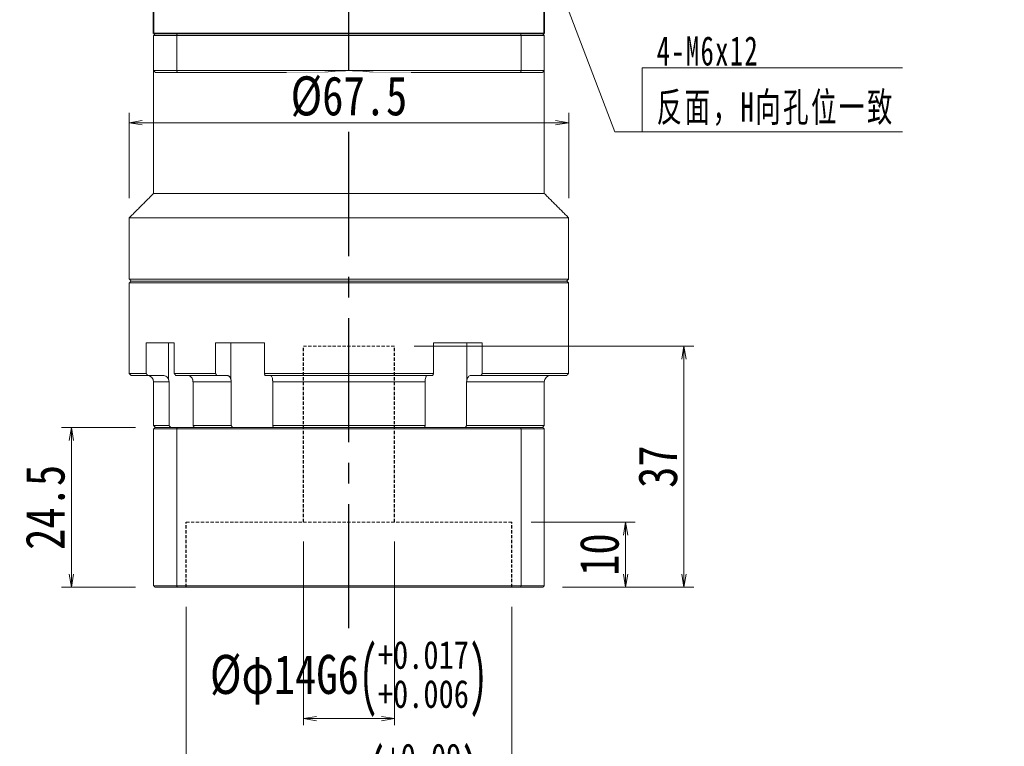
# Model space of a CAD drawing. Header units: millimetres. Extents: x -18 to 578, y -13 to 398.
# Tile 3 of 8: x 108 to 259, y 133 to 245. Entities that reach past the tile are written whole.
import ezdxf

# ---------------------------------------------------------------- set-up
doc = ezdxf.new("R2010")
doc.units = ezdxf.units.MM
doc.linetypes.add('CENTER2', pattern=[28.575, 19.05, -3.175, 3.175, -3.175])
doc.linetypes.add('DASHED', pattern=[0.75, 0.5, -0.25])
doc.layers.add('3中心线层', color=1, linetype='CENTER2')
for name, color, linetype, lineweight in [('EB0_1', 7, 'Continuous', 35), ('尺寸线层', 3, 'Continuous', 18), ('粗实线层', 7, 'Continuous', 35)]:
    doc.layers.add(name, color=color, linetype=linetype, lineweight=lineweight)
doc.styles.add('宋体', font='SimSun.ttf', dxfattribs={"width": 0.8})
doc.styles.add('标准', font='txt', dxfattribs={"width": 0.667})
doc.dimstyles.new('A水平标注$0', dxfattribs={"dimtxt": 3.5, "dimasz": 2, "dimexe": 1.5, "dimexo": 3, "dimgap": 1.1, "dimtad": 1, "dimtoh": 1, "dimdec": 4, "dimdsep": 46, "dimtxsty": '宋体', "dimblk": 'OPEN', "dimcen": 3, "dimclrd": 3, "dimclre": 3, "dimclrt": 6, "dimadec": 0, "dimazin": 0, "dimtm": 1e-09, "dimtfac": 1, "dimtdec": 4, "dimtix": 1, "dimtmove": 0, "dimatfit": 3, "dimldrblk": 'OPEN', "dimfxl": 0, "dimlwd": 13, "dimlwe": 13, "dimarcsym": 0})
doc.dimstyles.new('D直径标注φ25', dxfattribs={"dimtxt": 3.5, "dimasz": 2, "dimexe": 1, "dimexo": 3, "dimtad": 1, "dimtoh": 1, "dimdec": 1, "dimdsep": 46, "dimtxsty": '宋体', "dimblk": 'OPEN', "dimcen": 3, "dimclrd": 3, "dimclre": 3, "dimclrt": 130, "dimadec": 0, "dimazin": 0, "dimtm": 1e-09, "dimtfac": 1, "dimtdec": 1, "dimtmove": 0, "dimatfit": 0, "dimldrblk": 'OPEN', "dimfxl": 0, "dimlwd": 13, "dimlwe": 13, "dimarcsym": 0})

# ---------------------------------------------------------------- blocks, each defined once
blk = doc.blocks.new('*X9')
at = {"layer": '尺寸线层', "linetype": 'Continuous'}
blk.add_hatch(color=0, dxfattribs=at).paths.add_polyline_path([(-18.15, 36.72), (-16.02, 32.72), (-17.07, 32.32)], flags=0)
at = {"layer": '尺寸线层', "color": 0, "linetype": 'Continuous'}
blk.add_line((-18.15, 36.72), (-4.16, 0), dxfattribs=at)
at = {"layer": '尺寸线层', "color": 0}
for p, q in [((0, 9.83), (39.98, 9.83)), ((0, 0), (0, 9.83)), ((0, 0), (39.98, 0)), ((-4.16, 0), (0, 0))]:
    blk.add_line(p, q, dxfattribs=at)
at = {"layer": '尺寸线层', "color": 0, "insert": (2.25, 0.9), "char_height": 4.5, "width": 75.4548, "attachment_point": 7, "line_spacing_factor": 1.15057, "style": '标准'}
blk.add_mtext('\\T1.1;4-M6x12\\P反面，H向孔位一致', dxfattribs=at)
blk = doc.blocks.new('_Open')
at = {"color": 0, "linetype": 'ByBlock', "lineweight": -2}
for p, q in [((-1, 0.167), (0, 0)), ((-1, -0.167), (0, 0)), ((0, 0), (-1, 0))]:
    blk.add_line(p, q, dxfattribs=at)
blk = doc.blocks.new('*D49')
at = {"layer": 'Defpoints', "color": 0, "transparency": 16777216}
for p in [(133.5, 157.82), (183.5, 157.82), (133.5, 121.87)]:
    blk.add_point(p, dxfattribs=at)
at = {"layer": '尺寸线层', "color": 3, "lineweight": 13, "transparency": 16777216}
for p, q in [((133.5, 154.82), (133.5, 120.87)), ((183.5, 154.82), (183.5, 120.87)), ((181.5, 121.87), (135.5, 121.87))]:
    blk.add_line(p, q, dxfattribs=at)
at = {"layer": '尺寸线层', "color": 3, "lineweight": 13, "transparency": 16777216, "xscale": 2, "yscale": 2, "zscale": 2, "rotation": 180}
blk.add_blockref('_Open', (133.5, 121.87), dxfattribs=at)
at = {"layer": '尺寸线层', "color": 3, "lineweight": 13, "transparency": 16777216, "xscale": 2, "yscale": 2, "zscale": 2}
blk.add_blockref('_Open', (183.5, 121.87), dxfattribs=at)
at = {"layer": '尺寸线层', "color": 130, "transparency": 16777216, "insert": (158.5, 127.96), "char_height": 6, "attachment_point": 5, "style": '宋体'}
blk.add_mtext('{\\A1;{%%cφ50}{}{E7\\H0.7143x;{\\H2x;\\W0.5;(}\\S+0.09^ +0.06;{\\H2x;\\W0.5;)}}}', dxfattribs=at)
blk = doc.blocks.new('*D50')
at = {"layer": 'Defpoints', "color": 0, "transparency": 16777216}
for p in [(151.5, 167.82), (165.5, 167.82), (151.5, 137.63)]:
    blk.add_point(p, dxfattribs=at)
at = {"layer": '尺寸线层', "color": 3, "lineweight": 13, "transparency": 16777216}
for p, q in [((151.5, 164.82), (151.5, 136.63)), ((165.5, 164.82), (165.5, 136.63)), ((163.5, 137.63), (153.5, 137.63))]:
    blk.add_line(p, q, dxfattribs=at)
at = {"layer": '尺寸线层', "color": 3, "lineweight": 13, "transparency": 16777216, "xscale": 2, "yscale": 2, "zscale": 2, "rotation": 180}
blk.add_blockref('_Open', (151.5, 137.63), dxfattribs=at)
at = {"layer": '尺寸线层', "color": 3, "lineweight": 13, "transparency": 16777216, "xscale": 2, "yscale": 2, "zscale": 2}
blk.add_blockref('_Open', (165.5, 137.63), dxfattribs=at)
at = {"layer": '尺寸线层', "color": 130, "transparency": 16777216, "insert": (158.5, 143.71), "char_height": 6, "attachment_point": 5, "style": '宋体'}
blk.add_mtext('{\\A1;{%%cφ14}{}{G6\\H0.7143x;{\\H2x;\\W0.5;(}\\S+0.017^ +0.006;{\\H2x;\\W0.5;)}}}', dxfattribs=at)
blk = doc.blocks.new('*D51')
at = {"layer": 'Defpoints', "color": 0, "transparency": 16777216}
for p in [(183.5, 167.82), (188.3, 157.82), (200.98, 157.82)]:
    blk.add_point(p, dxfattribs=at)
at = {"layer": '尺寸线层', "color": 3, "lineweight": 13, "transparency": 16777216}
for p, q in [((186.5, 167.82), (202.48, 167.82)), ((200.98, 165.82), (200.98, 159.82)), ((191.3, 157.82), (202.48, 157.82))]:
    blk.add_line(p, q, dxfattribs=at)
at = {"layer": '尺寸线层', "color": 3, "lineweight": 13, "transparency": 16777216, "xscale": 2, "yscale": 2, "zscale": 2}
for p, rotation in [((200.98, 167.82), 90), ((200.98, 157.82), 270)]:
    blk.add_blockref('_Open', p, dxfattribs=dict(at, rotation=rotation))
at = {"layer": '尺寸线层', "color": 6, "transparency": 16777216, "insert": (196.98, 162.82), "char_height": 6, "attachment_point": 5, "rotation": 90, "style": '宋体', "bg_fill": 3, "box_fill_scale": 1.1, "bg_fill_color": 257, "bg_fill_transparency": 0}
blk.add_mtext('10', dxfattribs=at)
blk = doc.blocks.new('*D52')
at = {"layer": 'Defpoints', "color": 0, "transparency": 16777216}
for p in [(165.5, 194.82), (188.3, 157.82), (209.96, 157.82)]:
    blk.add_point(p, dxfattribs=at)
at = {"layer": '尺寸线层', "color": 3, "lineweight": 13, "transparency": 16777216}
for p, q in [((168.5, 194.82), (211.46, 194.82)), ((209.96, 192.82), (209.96, 159.82)), ((191.3, 157.82), (211.46, 157.82))]:
    blk.add_line(p, q, dxfattribs=at)
at = {"layer": '尺寸线层', "color": 3, "lineweight": 13, "transparency": 16777216, "xscale": 2, "yscale": 2, "zscale": 2}
for p, rotation in [((209.96, 194.82), 90), ((209.96, 157.82), 270)]:
    blk.add_blockref('_Open', p, dxfattribs=dict(at, rotation=rotation))
at = {"layer": '尺寸线层', "color": 6, "transparency": 16777216, "insert": (205.96, 176.32), "char_height": 6, "attachment_point": 5, "rotation": 90, "style": '宋体', "bg_fill": 3, "box_fill_scale": 1.1, "bg_fill_color": 257, "bg_fill_transparency": 0}
blk.add_mtext('37', dxfattribs=at)
blk = doc.blocks.new('*D53')
at = {"layer": 'Defpoints', "color": 0, "transparency": 16777216}
for p in [(192.25, 229.12), (124.75, 214.52), (192.25, 214.52)]:
    blk.add_point(p, dxfattribs=at)
at = {"layer": '尺寸线层', "color": 3, "lineweight": 13, "transparency": 16777216}
for p, q in [((124.75, 217.52), (124.75, 230.62)), ((192.25, 217.52), (192.25, 230.62)), ((126.75, 229.12), (190.25, 229.12))]:
    blk.add_line(p, q, dxfattribs=at)
at = {"layer": '尺寸线层', "color": 3, "lineweight": 13, "transparency": 16777216, "xscale": 2, "yscale": 2, "zscale": 2, "rotation": 180}
blk.add_blockref('_Open', (124.75, 229.12), dxfattribs=at)
at = {"layer": '尺寸线层', "color": 3, "lineweight": 13, "transparency": 16777216, "xscale": 2, "yscale": 2, "zscale": 2}
blk.add_blockref('_Open', (192.25, 229.12), dxfattribs=at)
at = {"layer": '尺寸线层', "color": 6, "transparency": 16777216, "insert": (158.5, 233.12), "char_height": 6, "attachment_point": 5, "style": '宋体', "bg_fill": 3, "box_fill_scale": 1.1, "bg_fill_color": 257, "bg_fill_transparency": 0}
blk.add_mtext('{%%c67.5}{}{}', dxfattribs=at)
blk = doc.blocks.new('*D54')
at = {"layer": 'Defpoints', "color": 0, "transparency": 16777216}
for p in [(115.87, 182.32), (128.7, 182.32), (128.7, 157.82)]:
    blk.add_point(p, dxfattribs=at)
at = {"layer": '尺寸线层', "color": 3, "lineweight": 13, "transparency": 16777216}
for p, q in [((125.7, 182.32), (114.37, 182.32)), ((115.87, 159.82), (115.87, 180.32)), ((125.7, 157.82), (114.37, 157.82))]:
    blk.add_line(p, q, dxfattribs=at)
at = {"layer": '尺寸线层', "color": 3, "lineweight": 13, "transparency": 16777216, "xscale": 2, "yscale": 2, "zscale": 2}
for p, rotation in [((115.87, 182.32), 90), ((115.87, 157.82), 270)]:
    blk.add_blockref('_Open', p, dxfattribs=dict(at, rotation=rotation))
at = {"layer": '尺寸线层', "color": 6, "transparency": 16777216, "insert": (111.87, 170.07), "char_height": 6, "attachment_point": 5, "rotation": 90, "style": '宋体', "bg_fill": 3, "box_fill_scale": 1.1, "bg_fill_color": 257, "bg_fill_transparency": 0}
blk.add_mtext('24.5', dxfattribs=at)

msp = doc.modelspace()

# ---------------------------------------------------------------- linework, layer by layer
at = {"color": 7, "linetype": 'Continuous', "lineweight": 15}
for p, q in [((132.04007, 242.51975), (128.49759, 242.51975)), ((128.49759, 237.11975), (128.49759, 242.51975)), ((128.79759, 242.81975), (132.15371, 242.81975)), ((132.04007, 242.51975), (132.04007, 237.11975)), ((184.9551, 242.51975), (132.04007, 242.51975)), ((132.15371, 242.81975), (184.84147, 242.81975)), ((184.84147, 242.81975), (188.19759, 242.81975)), ((184.9551, 237.11975), (184.9551, 242.51975)), ((188.49759, 242.51975), (184.9551, 242.51975)), ((188.49759, 242.51975), (188.49759, 237.11975)), ((128.49759, 237.11975), (132.04007, 237.11975)), ((132.15371, 236.81975), (128.79759, 236.81975)), ((132.04007, 237.11975), (158.49759, 237.11975)), ((154.26556, 236.81975), (132.15371, 236.81975)), ((158.49759, 237.11975), (184.9551, 237.11975)), ((184.84147, 236.81975), (162.72961, 236.81975)), ((188.19759, 236.81975), (184.84147, 236.81975)), ((184.9551, 237.11975), (188.49759, 237.11975)), ((128.49759, 218.26975), (188.49759, 218.26975)), ((131.4483, 204.81975), (125.04759, 204.81975)), ((125.04759, 204.81975), (158.49759, 204.81975)), ((131.20571, 205.11975), (132.31601, 205.11975)), ((132.31601, 205.11975), (138.23101, 205.11975)), ((138.23101, 205.11975), (138.64271, 205.11975)), ((138.64271, 205.11975), (178.35246, 205.11975)), ((178.17597, 204.81975), (138.8192, 204.81975)), ((158.49759, 204.81975), (191.94759, 204.81975)), ((192.24759, 204.51975), (158.49759, 204.51975)), ((178.35246, 205.11975), (178.76417, 205.11975)), ((178.76417, 205.11975), (184.67916, 205.11975)), ((184.67916, 205.11975), (185.78946, 205.11975)), ((191.94759, 204.81975), (185.54687, 204.81975)), ((185.78946, 205.11975), (192.24759, 205.11975)), ((131.67681, 195.31975), (127.34512, 195.31975)), ((127.34512, 190.61975), (127.34512, 195.31975)), ((130.80124, 195.31975), (130.80124, 189.70313)), ((131.67681, 195.31975), (131.67681, 190.61975)), ((145.51351, 195.31975), (138.0108, 195.31975)), ((138.0108, 190.61975), (138.0108, 195.31975)), ((140.37492, 195.31975), (140.37492, 189.70313)), ((145.51351, 195.31975), (145.51351, 190.61975)), ((178.98438, 195.31975), (171.48166, 195.31975)), ((171.48166, 190.61975), (171.48166, 195.31975)), ((176.62025, 195.31975), (176.62025, 189.70313)), ((178.98438, 195.31975), (178.98438, 190.61975)), ((131.67681, 190.61975), (138.0108, 190.61975)), ((145.51351, 190.61975), (171.48166, 190.61975)), ((178.98438, 190.61975), (192.24759, 190.61975)), ((127.62732, 190.31975), (125.04759, 190.31975)), ((129.93223, 190.31975), (127.62732, 190.31975)), ((130.87344, 189.31975), (128.49759, 189.31975)), ((130.87344, 182.61975), (130.87344, 189.31975)), ((138.20384, 190.31975), (131.90687, 190.31975)), ((140.42472, 189.31975), (134.5524, 189.31975)), ((134.5524, 189.31975), (134.5524, 182.61975)), ((139.78048, 190.31975), (138.20384, 190.31975)), ((140.42472, 182.61975), (140.42472, 189.31975)), ((171.37895, 190.31975), (145.61622, 190.31975)), ((170.19829, 189.31975), (146.79688, 189.31975)), ((146.79688, 189.31975), (146.79688, 182.61975)), ((170.19829, 182.61975), (170.19829, 189.31975)), ((176.57045, 189.31975), (176.57045, 182.61975)), ((188.49759, 189.31975), (176.57045, 189.31975)), ((178.79134, 190.31975), (177.21469, 190.31975)), ((191.94759, 190.31975), (178.79134, 190.31975)), ((128.49759, 182.61975), (130.87344, 182.61975)), ((132.04007, 182.11975), (128.49759, 182.11975)), ((128.49759, 182.11975), (128.49759, 158.01975)), ((128.69759, 182.31975), (132.11577, 182.31975)), ((132.04007, 182.11975), (132.04007, 158.01975)), ((184.9551, 182.11975), (132.04007, 182.11975)), ((132.11577, 182.31975), (184.8794, 182.31975)), ((134.5524, 182.61975), (140.42472, 182.61975)), ((146.79688, 182.61975), (170.19829, 182.61975)), ((176.57045, 182.61975), (188.49759, 182.61975)), ((184.8794, 182.31975), (188.29759, 182.31975)), ((188.49759, 182.11975), (184.9551, 182.11975)), ((184.9551, 182.11975), (184.9551, 158.01975)), ((188.49759, 182.11975), (188.49759, 158.01975)), ((128.49759, 158.01975), (132.04007, 158.01975)), ((132.11577, 157.81975), (128.69759, 157.81975)), ((132.04007, 158.01975), (184.9551, 158.01975)), ((184.8794, 157.81975), (132.11577, 157.81975)), ((188.29759, 157.81975), (184.8794, 157.81975)), ((184.9551, 158.01975), (188.49759, 158.01975))]:
    msp.add_line(p, q, dxfattribs=at)
at = {"color": 6, "linetype": 'DASHED', "lineweight": 15}
for p, q in [((165.49759, 194.81975), (151.49759, 194.81975)), ((183.49759, 167.81975), (133.49759, 167.81975)), ((183.49759, 167.81975), (133.49759, 167.81975))]:
    msp.add_line(p, q, dxfattribs=at)
at = {"color": 7, "linetype": 'Continuous', "lineweight": 15}
for centre, radius, start, end in [((158.49759, 207.11975), 30, 90, 98.1096145), ((158.49759, 207.11975), 30, 81.8903855, 90), ((127.49759, 189.31975), 1, 0, 90), ((189.49759, 189.31975), 1, 90, 180)]:
    msp.add_arc(centre, radius, start, end, dxfattribs=at)
for points in [[(128.79759, 242.81975), (128.49759, 242.51975)], [(132.04007, 242.51975), (132.15371, 242.81975)], [(184.9551, 242.51975), (184.84147, 242.81975)], [(188.49759, 242.51975), (188.19759, 242.81975)], [(128.49759, 237.11975), (128.49759, 218.26975)], [(128.79759, 236.81975), (128.49759, 237.11975)], [(132.15371, 236.81975), (132.04007, 237.11975)], [(184.9551, 237.11975), (184.84147, 236.81975)], [(188.49759, 237.11975), (188.19759, 236.81975)], [(188.49759, 218.26975), (188.49759, 237.11975)], [(192.24759, 214.51975), (188.49759, 218.26975)], [(192.24759, 205.11975), (192.24759, 214.51975)], [(191.94759, 204.81975), (192.24759, 205.11975)], [(192.24759, 204.51975), (191.94759, 204.81975)], [(192.24759, 190.61975), (192.24759, 204.51975)], [(127.34512, 190.61975), (127.62732, 190.31975)], [(131.90687, 190.31975), (131.67681, 190.61975)], [(138.0108, 190.61975), (138.20384, 190.31975)], [(145.61622, 190.31975), (145.51351, 190.61975)], [(171.48166, 190.61975), (171.37895, 190.31975)], [(178.79134, 190.31975), (178.98438, 190.61975)], [(191.94759, 190.31975), (192.24759, 190.61975)], [(128.49759, 189.31975), (128.49759, 182.61975)], [(130.87344, 189.31975), (130.80124, 189.70313)], [(134.49426, 189.70313), (134.5524, 189.31975)], [(140.42472, 189.31975), (140.37492, 189.70313)], [(146.77143, 189.70313), (146.79688, 189.31975)], [(170.19829, 189.31975), (170.22374, 189.70313)], [(176.62025, 189.70313), (176.57045, 189.31975)], [(188.49759, 182.61975), (188.49759, 189.31975)], [(128.49759, 182.61975), (128.79759, 182.31975)], [(128.69759, 182.31975), (128.49759, 182.11975)], [(130.87344, 182.61975), (131.16289, 182.31975)], [(132.04007, 182.11975), (132.11577, 182.31975)], [(134.77149, 182.31975), (134.5524, 182.61975)], [(140.42472, 182.61975), (140.63246, 182.31975)], [(146.88275, 182.31975), (146.79688, 182.61975)], [(170.19829, 182.61975), (170.11242, 182.31975)], [(176.36271, 182.31975), (176.57045, 182.61975)], [(184.9551, 182.11975), (184.8794, 182.31975)], [(188.19759, 182.31975), (188.49759, 182.61975)], [(188.49759, 182.11975), (188.29759, 182.31975)], [(128.49759, 158.01975), (128.69759, 157.81975)], [(132.11577, 157.81975), (132.04007, 158.01975)], [(184.8794, 157.81975), (184.9551, 158.01975)], [(188.29759, 157.81975), (188.49759, 158.01975)]]:
    msp.add_open_spline(points, degree=1, dxfattribs=at)
for points, knots in [([(130.80124, 189.70313), (130.75116, 189.80265), (130.65092, 190.00186), (130.39363, 190.21105), (130.14183, 190.30865), (129.98432, 190.31699), (129.93223, 190.31975)], [0, 0, 0, 0, 0.285751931, 0.571959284, 0.858432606, 1, 1, 1, 1]), ([(133.78585, 190.31975), (133.81521, 190.31844), (133.88711, 190.31525), (134.00101, 190.28428), (134.1218, 190.22409), (134.2341, 190.13704), (134.33272, 190.02777), (134.41641, 189.89717), (134.46689, 189.78552), (134.48927, 189.71816), (134.49426, 189.70313)], [0, 0, 0, 0, 0.097672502, 0.239111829, 0.384654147, 0.526065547, 0.671585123, 0.812864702, 0.958251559, 1, 1, 1, 1]), ([(140.37492, 189.70313), (140.35969, 189.75319), (140.32879, 189.85476), (140.26276, 189.98861), (140.18359, 190.10546), (140.09339, 190.19911), (139.99352, 190.26808), (139.88849, 190.31166), (139.81614, 190.31708), (139.78048, 190.31975)], [0, 0, 0, 0, 0.140858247, 0.285788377, 0.426921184, 0.572139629, 0.713404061, 0.858756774, 1, 1, 1, 1]), ([(146.45514, 190.31975), (146.46825, 190.31839), (146.51972, 190.31308), (146.60788, 190.23558), (146.70302, 190.03706), (146.75171, 189.83596), (146.7692, 189.71815), (146.77143, 189.70313)], [0, 0, 0, 0, 0.097972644, 0.384812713, 0.671600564, 0.958123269, 1, 1, 1, 1]), ([(170.22374, 189.70313), (170.24197, 189.80265), (170.27845, 190.00186), (170.3721, 190.21105), (170.46374, 190.30865), (170.52107, 190.31699), (170.54003, 190.31975)], [0, 0, 0, 0, 0.285751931, 0.571959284, 0.858432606, 1, 1, 1, 1]), ([(177.21469, 190.31975), (177.19006, 190.31839), (177.09331, 190.31308), (176.92763, 190.23558), (176.74883, 190.03706), (176.65732, 189.83596), (176.62444, 189.71815), (176.62025, 189.70313)], [0, 0, 0, 0, 0.097972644, 0.384812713, 0.671600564, 0.958123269, 1, 1, 1, 1])]:
    msp.add_open_spline(points, degree=3, knots=knots, dxfattribs=at)
at = {"layer": '3中心线层'}
msp.add_line((158.49759, 151.50847), (158.49759, 338.56709), dxfattribs=at)
at = {"layer": '3中心线层', "color": 6, "linetype": 'DASHED'}
for p, q in [((151.49759, 167.81975), (151.49759, 194.81975)), ((165.49759, 167.81975), (165.49759, 194.81975)), ((133.49759, 157.81975), (133.49759, 167.81975)), ((183.49759, 157.81975), (183.49759, 167.81975))]:
    msp.add_line(p, q, dxfattribs=at)
at = {"layer": 'EB0_1'}
msp.add_line((188.49759, 242.81975), (128.49759, 242.81975), dxfattribs=at)
msp.add_line((188.49759, 242.81975), (128.49759, 242.81975), dxfattribs=at)
msp.add_line((188.49759, 242.81975), (128.49759, 242.81975), dxfattribs=at)
msp.add_line((188.49759, 242.81975), (128.49759, 242.81975), dxfattribs=at)
at = {"layer": '尺寸线层'}
for p, q in [((124.74759, 214.51975), (192.24759, 214.51975)), ((124.74759, 205.11975), (131.20571, 205.11975)), ((158.49759, 204.51975), (124.74759, 204.51975)), ((124.74759, 190.61975), (127.34512, 190.61975))]:
    msp.add_line(p, q, dxfattribs=at)
for points in [[(128.49759, 218.26975), (124.74759, 214.51975)], [(124.74759, 214.51975), (124.74759, 205.11975)], [(124.74759, 205.11975), (125.04759, 204.81975)], [(125.04759, 204.81975), (124.74759, 204.51975)], [(124.74759, 204.51975), (124.74759, 190.61975)], [(124.74759, 190.61975), (125.04759, 190.31975)]]:
    msp.add_open_spline(points, degree=1, dxfattribs=at)
at = {"layer": '粗实线层'}
for p, q in [((128.49759, 242.81975), (128.49759, 251.31975)), ((188.49759, 242.81975), (188.49759, 251.31975))]:
    msp.add_line(p, q, dxfattribs=at)

# ---------------------------------------------------------------- block references
at = {"layer": '尺寸线层'}
msp.add_blockref('*X9', (203.5179, 227.7239), dxfattribs=at)

# ---------------------------------------------------------------- dimensions: what is measured, and where the dimension line sits
dim = msp.add_linear_dim(base=(151.49759, 137.62903), p1=(165.49759, 167.81975), p2=(151.49759, 167.81975), angle=180, text='{\\A1;{%%c<>}{}{G6\\H0.7143x;{\\H2x;\\W0.5;(}\\S+0.017^ +0.006;{\\H2x;\\W0.5;)}}}', dimstyle='D直径标注φ25', override={"dimtxt": 6, "dimpost": 'φ<>', "dimtfill": 0}, dxfattribs=at)
dim.commit()
dim.dimension.update_dxf_attribs({"geometry": '*D50', "text_midpoint": (158.49759, 137.62903), "dimtype": 160})
dim = msp.add_linear_dim(base=(133.49759, 121.87175), p1=(183.49759, 157.81975), p2=(133.49759, 157.81975), angle=180, text='{\\A1;{%%c<>}{}{E7\\H0.7143x;{\\H2x;\\W0.5;(}\\S+0.09^ +0.06;{\\H2x;\\W0.5;)}}}', dimstyle='D直径标注φ25', override={"dimtxt": 6, "dimpost": 'φ<>', "dimtfill": 0}, dxfattribs=at)
dim.commit()
dim.dimension.update_dxf_attribs({"geometry": '*D49', "text_midpoint": (158.49759, 127.95576)})

# ---------------------------------------------------------------- next in the draw order: dimensions: what is measured, and where the dimension line sits
dim = msp.add_linear_dim(base=(192.24759, 229.11692), p1=(124.74759, 214.51975), p2=(192.24759, 214.51975), angle=180, text='{%%c<>}{}{}', dimstyle='A水平标注$0', override={"dimtxt": 6, "dimgap": 1, "dimblk": 'Open', "dimtfill": 1, "dimtfillclr": 256}, dxfattribs=at)
dim.commit()
dim.dimension.update_dxf_attribs({"geometry": '*D53', "text_midpoint": (158.49759, 233.11692)})
for base, p1, p2, picture, middle in [((115.86613, 182.31975), (128.69759, 157.81975), (128.69759, 182.31975), '*D54', (111.86613, 170.06975)), ((200.9832, 157.81975), (183.49759, 167.81975), (188.29759, 157.81975), '*D51', (196.9832, 162.81975))]:
    dim = msp.add_linear_dim(base=base, p1=p1, p2=p2, angle=90, dimstyle='A水平标注$0', override={"dimtxt": 6, "dimgap": 1, "dimblk": 'Open', "dimtfill": 1, "dimtfillclr": 256}, dxfattribs=at)
    dim.commit()
    dim.dimension.update_dxf_attribs({"geometry": picture, "text_midpoint": middle})

# ---------------------------------------------------------------- next in the draw order: dimensions: what is measured, and where the dimension line sits
dim = msp.add_linear_dim(base=(209.96356, 157.81975), p1=(165.49759, 194.81975), p2=(188.29759, 157.81975), angle=90, dimstyle='A水平标注$0', override={"dimtxt": 6, "dimgap": 1, "dimblk": 'Open', "dimtfill": 1, "dimtfillclr": 256}, dxfattribs=at)
dim.commit()
dim.dimension.update_dxf_attribs({"geometry": '*D52', "text_midpoint": (205.96356, 176.31975)})

doc.saveas('drawing.dxf')
